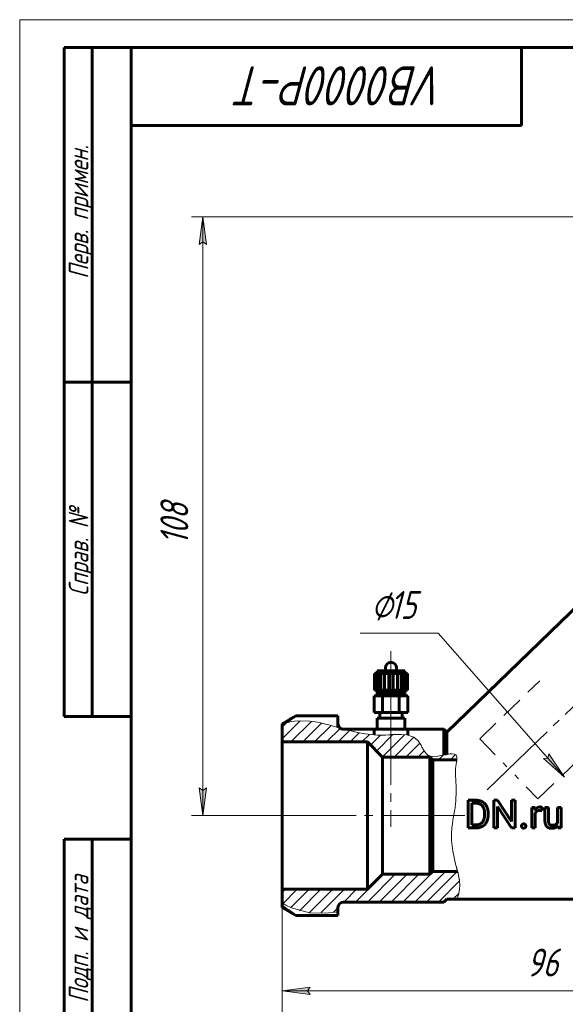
# Model space of a CAD drawing. Header units: millimetres. Extents: x 0 to 210, y 0 to 297.
# Tile 2 of 7: x 0 to 98, y 120 to 297. Entities that reach past the tile are written whole.
import ezdxf

# ---------------------------------------------------------------- set-up
doc = ezdxf.new("R2010")
doc.units = ezdxf.units.MM
for name, pattern in [('K5LT_AXLED', [19.5, 15, -1.5, 1.5, -1.5]), ('K5LT_BASIC', [0]), ('K5LT_CHAIN_LINE_WITH_2_POINTS', [12, 4, -2, 1, -2, 1, -2]), ('K5LT_DASHED', [6, 4, -2]), ('K5LT_THIN', [0]), ('K5LT_THIN_INCLUDED_TO_HATCHING', [0])]:
    doc.linetypes.add(name, pattern=pattern)
doc.layers.add('Системный слой', color=7, linetype='Continuous')
doc.layers.add('Системный слой (1)', color=7, linetype='Continuous', true_color=0x6c6c6c)
doc.styles.add('KDIMTEXTSTYLE', font='txt', dxfattribs={"width": 0.96, "oblique": 15, "height": 5})
doc.styles.add('KTEXTSTYLE', font='txt', dxfattribs={"width": 0.96, "height": 5})
doc.dimstyles.new('KDIMSTYLE (1.00)', dxfattribs={"dimtxt": 5, "dimasz": 1, "dimexe": 2, "dimexo": 0, "dimgap": 1, "dimtad": 1, "dimtxsty": 'KDIMTEXTSTYLE', "dimsah": 1, "dimcen": 0, "dimdle": 1, "dimadec": 0, "dimazin": 0, "dimtfac": 0.667, "dimtmove": 0, "dimatfit": 3, "dimfxl": 1, "dimtvp": 1, "dimtolj": 1, "dimtzin": 0, "dimarcsym": 0})

# ---------------------------------------------------------------- blocks, each defined once
blk = doc.blocks.new('U0')
at = {"layer": 'Системный слой (1)', "color": 143, "linetype": 'K5LT_BASIC', "lineweight": 60, "true_color": 0x33acca}
for p, q in [((58.29, 169.74), (63.6, 169.74)), ((69.6, 169.74), (76.1, 169.74))]:
    blk.add_line(p, q, dxfattribs=at)
blk = doc.blocks.new('U11')
at = {"layer": 'Системный слой (1)', "color": 7, "linetype": 'K5LT_THIN_INCLUDED_TO_HATCHING', "lineweight": 18, "true_color": 0xffffff}
for p, q in [((47.1, 170.35), (47.75, 170.76)), ((47.75, 170.76), (47.81, 170.79)), ((47.81, 170.79), (47.93, 170.85)), ((47.93, 170.85), (48.18, 170.94)), ((48.18, 170.94), (48.72, 171.1)), ((48.72, 171.1), (49.89, 171.26)), ((49.89, 171.26), (52.1, 171.17)), ((52.1, 171.17), (53.39, 170.97)), ((53.39, 170.97), (54.28, 170.79)), ((54.28, 170.79), (54.56, 170.73)), ((54.56, 170.73), (54.66, 170.7)), ((54.66, 170.7), (54.86, 170.66)), ((54.86, 170.66), (55.27, 170.56)), ((55.27, 170.56), (56.06, 170.36)), ((56.06, 170.36), (57.31, 170.01)), ((57.31, 170.01), (57.45, 169.97)), ((58.29, 169.74), (58.91, 169.57)), ((58.91, 169.57), (59.62, 169.38)), ((59.62, 169.38), (60.58, 169.15)), ((60.58, 169.15), (61.97, 168.88)), ((61.97, 168.88), (64.11, 168.67)), ((64.11, 168.67), (65.19, 168.67)), ((65.19, 168.67), (65.34, 168.68)), ((65.34, 168.68), (65.63, 168.69)), ((65.63, 168.69), (66.13, 168.72)), ((66.13, 168.72), (66.38, 168.74)), ((66.38, 168.74), (66.51, 168.74)), ((66.51, 168.74), (66.61, 168.75)), ((66.61, 168.75), (66.76, 168.76)), ((66.76, 168.76), (66.97, 168.77)), ((66.97, 168.77), (67.29, 168.79)), ((67.29, 168.79), (67.76, 168.81)), ((67.76, 168.81), (68.45, 168.81)), ((68.45, 168.81), (69.43, 168.73)), ((69.43, 168.73), (70.72, 168.29)), ((70.72, 168.29), (71.41, 167.71)), ((71.41, 167.71), (71.47, 167.64)), ((71.47, 167.64), (71.59, 167.49)), ((71.59, 167.49), (71.8, 167.16)), ((71.8, 167.16), (71.99, 166.85)), ((71.99, 166.85), (72.07, 166.69)), ((72.07, 166.69), (72.12, 166.6)), ((72.12, 166.6), (72.15, 166.54)), ((72.15, 166.54), (72.19, 166.47)), ((72.19, 166.47), (72.24, 166.38)), ((72.24, 166.38), (72.32, 166.24)), ((72.32, 166.24), (72.44, 166.03)), ((72.44, 166.03), (72.63, 165.74)), ((72.63, 165.74), (72.93, 165.36)), ((72.93, 165.36), (73.23, 165.1)), ((73.23, 165.1), (73.28, 165.08)), ((73.28, 165.08), (73.37, 165.02)), ((73.37, 165.02), (73.57, 164.94)), ((73.57, 164.94), (74.01, 164.85)), ((74.01, 164.85), (75.02, 164.89)), ((75.02, 164.89), (75.87, 165.05)), ((75.87, 165.05), (76.28, 165.13)), ((76.28, 165.13), (76.34, 165.15)), ((76.34, 165.15), (76.43, 165.16)), ((76.43, 165.16), (76.5, 165.18)), ((76.5, 165.18), (76.6, 165.2)), ((76.6, 165.2), (76.73, 165.22)), ((76.73, 165.22), (76.91, 165.26)), ((76.91, 165.26), (77.18, 165.3)), ((77.18, 165.3), (77.56, 165.33)), ((77.56, 165.33), (78.02, 165.27)), ((78.02, 165.27), (78.26, 165.12)), ((78.26, 165.12), (78.28, 165.09)), ((78.28, 165.09), (78.31, 165.05)), ((78.31, 165.05), (78.36, 164.94)), ((78.36, 164.94), (78.41, 164.67)), ((78.41, 164.67), (78.39, 164.13)), ((78.2, 162.77), (78.17, 162.35)), ((78.22, 162.98), (78.2, 162.77)), ((78.24, 163.09), (78.22, 162.98)), ((78.25, 163.2), (78.24, 163.15)), ((78.24, 163.15), (78.24, 163.09)), ((78.27, 163.34), (78.25, 163.2)), ((78.29, 163.44), (78.27, 163.34)), ((78.3, 163.5), (78.29, 163.44)), ((78.31, 163.57), (78.3, 163.54)), ((78.3, 163.54), (78.3, 163.5)), ((78.33, 163.69), (78.31, 163.61)), ((78.31, 163.61), (78.31, 163.57)), ((78.35, 163.84), (78.33, 163.69)), ((78.39, 164.13), (78.35, 163.84)), ((78.17, 162.35), (78.17, 161.56)), ((78.17, 161.56), (78.19, 161.11)), ((78.19, 161.11), (78.21, 160.88)), ((78.21, 160.88), (78.22, 160.75)), ((78.22, 160.75), (78.22, 160.66)), ((78.22, 160.66), (78.23, 160.57)), ((78.23, 160.57), (78.24, 160.44)), ((78.24, 160.44), (78.25, 160.26)), ((78.25, 160.26), (78.25, 160.21)), ((78.25, 160.21), (78.25, 160.15)), ((78.25, 160.15), (78.26, 160.03)), ((78.26, 160.03), (78.27, 159.79)), ((78.27, 159.79), (78.29, 159.3)), ((78.29, 159.3), (78.3, 158.3)), ((78.3, 158.3), (78.26, 157.17)), ((78.09, 155.7), (77.97, 155)), ((78.18, 156.39), (78.09, 155.7)), ((78.22, 156.74), (78.18, 156.39)), ((78.24, 156.92), (78.22, 156.74)), ((78.26, 157.17), (78.24, 157.01)), ((78.24, 157.01), (78.24, 156.92)), ((77.77, 153.78), (77.71, 153.4)), ((77.81, 154.03), (77.77, 153.78)), ((77.84, 154.21), (77.81, 154.03)), ((77.88, 154.47), (77.84, 154.21)), ((77.92, 154.65), (77.88, 154.47)), ((77.97, 155), (77.92, 154.65)), ((77.52, 151.98), (77.49, 151.57)), ((77.62, 152.83), (77.52, 151.98)), ((77.71, 153.4), (77.62, 152.83)), ((77.47, 151.21), (77.46, 150.73)), ((77.46, 150.73), (77.48, 149.77)), ((77.48, 151.45), (77.47, 151.21)), ((77.49, 151.57), (77.48, 151.45)), ((77.48, 149.77), (77.69, 147.85)), ((77.69, 147.85), (78.26, 145.26)), ((78.26, 145.26), (78.28, 145.18)), ((78.28, 145.18), (78.33, 145.01)), ((78.33, 145.01), (78.37, 144.87)), ((78.37, 144.87), (78.39, 144.8)), ((78.39, 144.8), (78.41, 144.72)), ((78.41, 144.72), (78.43, 144.66)), ((78.43, 144.66), (78.45, 144.57)), ((78.45, 144.57), (78.49, 144.44)), ((78.49, 144.44), (78.55, 144.25)), ((78.55, 144.25), (78.63, 143.96)), ((78.63, 143.96), (78.73, 143.52)), ((78.73, 143.52), (78.86, 142.84)), ((78.86, 142.84), (78.87, 142.78)), ((78.87, 142.78), (78.88, 142.65)), ((78.88, 142.65), (78.91, 142.38)), ((78.91, 142.38), (78.94, 141.85)), ((78.94, 141.85), (78.91, 140.98)), ((78.73, 140), (78.4, 139.24)), ((78.91, 140.98), (78.73, 140)), ((47.47, 138.35), (47.1, 138.59)), ((47.1, 138.59), (47.1, 138.59)), ((47.66, 138.24), (47.47, 138.35)), ((47.75, 138.18), (47.66, 138.24)), ((48.75, 137.68), (47.75, 138.18)), ((51.98, 136.82), (48.75, 137.68)), ((54.92, 136.76), (51.98, 136.82)), ((57.1, 136.96), (54.92, 136.76))]:
    blk.add_line(p, q, dxfattribs=at)
blk = doc.blocks.new('D0')
at = {"layer": 'Системный слой (1)'}
for points in [[(51.6, 122.79), (52.1, 123.45), (47.1, 122.79), (52.1, 122.13)], [(143.1, 122.79), (138.1, 123.45), (138.6, 122.79), (138.1, 122.13)]]:
    blk.add_hatch(color=7, dxfattribs=at).paths.add_polyline_path(points)
at = {"layer": 'Системный слой (1)', "color": 7, "linetype": 'K5LT_THIN', "lineweight": 18, "true_color": 0xffffff}
for p, q in [((143.1, 148.61), (143.1, 120.79)), ((47.1, 141.02), (47.1, 120.79)), ((47.1, 122.79), (52.1, 123.45)), ((52.1, 122.13), (47.1, 122.79)), ((47.1, 122.79), (143.1, 122.79)), ((52.1, 123.45), (51.6, 122.79)), ((51.6, 122.79), (52.1, 122.13)), ((138.6, 122.79), (138.1, 123.45)), ((138.1, 123.45), (143.1, 122.79)), ((143.1, 122.79), (138.1, 122.13)), ((138.1, 122.13), (138.6, 122.79))]:
    blk.add_line(p, q, dxfattribs=at)
blk.add_wipeout([(90.94, 123.79), (90.94, 131.17), (98.91, 131.17), (98.91, 123.79)]).dxf.layer = 'Системный слой (1)'
at = {"layer": 'Системный слой (1)', "color": 7, "insert": (90.94, 130.38), "char_height": 5, "attachment_point": 1, "style": 'KTEXTSTYLE'}
blk.add_mtext('\\fArial|b0|c204|p34;\\H5.0;\\W1.000;\\Q15;\\fGOST Type AU|b0|i0|c204|p34;\\Q15;\\W0.960;96', dxfattribs=at)
blk = doc.blocks.new('KDIMARROW_01')
at = {"layer": 'Системный слой'}
blk.add_hatch(color=0, dxfattribs=at).paths.add_polyline_path([(0, 0), (-5, 0.66), (-4.5, 0), (-5, -0.66)])
at = {"layer": 'Системный слой', "color": 0, "linetype": 'K5LT_THIN', "lineweight": 18}
for p, q in [((-4.5, 0), (-5, 0.66)), ((-5, 0.66), (0, 0)), ((0, 0), (-5, -0.66)), ((-5, -0.66), (-4.5, 0))]:
    blk.add_line(p, q, dxfattribs=at)
at = {"layer": 'Системный слой (1)', "color": 0, "linetype": 'K5LT_THIN', "lineweight": 18}
blk.add_line((95.1, 154.24), (94.1, 154.24), dxfattribs=at)
blk = doc.blocks.new('D1')
at = {"layer": 'Системный слой (1)'}
for points in [[(33.49, 256.65), (32.83, 261.65), (32.17, 256.65), (32.83, 257.15)], [(32.83, 154.24), (33.49, 159.24), (32.83, 158.74), (32.17, 159.24)]]:
    blk.add_hatch(color=7, dxfattribs=at).paths.add_polyline_path(points)
at = {"layer": 'Системный слой (1)', "color": 7, "linetype": 'K5LT_THIN', "lineweight": 18, "true_color": 0xffffff}
for p, q in [((156.03, 261.65), (30.83, 261.65)), ((32.17, 256.65), (32.83, 261.65)), ((32.83, 261.65), (33.49, 256.65)), ((32.83, 154.24), (32.83, 261.65)), ((32.83, 257.15), (32.17, 256.65)), ((33.49, 256.65), (32.83, 257.15)), ((32.83, 154.24), (32.17, 159.24)), ((32.17, 159.24), (32.83, 158.74)), ((32.83, 158.74), (33.49, 159.24)), ((33.49, 159.24), (32.83, 154.24)), ((51.6, 154.24), (30.83, 154.24))]:
    blk.add_line(p, q, dxfattribs=at)
blk.add_wipeout([(31.83, 202.8), (24.44, 202.8), (24.44, 212.68), (31.83, 212.68)]).dxf.layer = 'Системный слой (1)'
at = {"layer": 'Системный слой (1)', "color": 7, "insert": (25.24, 202.8), "char_height": 5, "attachment_point": 1, "rotation": 90, "style": 'KTEXTSTYLE'}
blk.add_mtext('\\fArial|b0|c204|p34;\\H5.0;\\W1.000;\\Q15;\\fGOST Type AU|b0|i0|c204|p34;\\Q15;\\W0.960;108', dxfattribs=at)
blk = doc.blocks.new('D2')
at = {"layer": 'Системный слой (1)'}
for points in [[(47.1, 112.2), (52.1, 112.86), (51.6, 112.2), (52.1, 111.55)], [(184.1, 111.55), (189.1, 112.2), (184.1, 112.86), (184.6, 112.2)]]:
    blk.add_hatch(color=7, dxfattribs=at).paths.add_polyline_path(points)
at = {"layer": 'Системный слой (1)', "color": 7, "linetype": 'K5LT_THIN', "lineweight": 18, "true_color": 0xffffff}
for p, q in [((189.1, 227.41), (189.1, 110.2)), ((47.1, 141.02), (47.1, 110.2)), ((47.1, 112.2), (52.1, 112.86)), ((52.1, 111.55), (47.1, 112.2)), ((47.1, 112.2), (189.1, 112.2)), ((52.1, 112.86), (51.6, 112.2)), ((51.6, 112.2), (52.1, 111.55)), ((184.6, 112.2), (184.1, 112.86)), ((184.1, 112.86), (189.1, 112.2)), ((189.1, 112.2), (184.1, 111.55)), ((184.1, 111.55), (184.6, 112.2))]:
    blk.add_line(p, q, dxfattribs=at)
blk.add_wipeout([(113.02, 113.2), (113.02, 120.59), (122.77, 120.59), (122.77, 113.2)]).dxf.layer = 'Системный слой (1)'
at = {"layer": 'Системный слой (1)', "color": 7, "insert": (113.02, 119.79), "char_height": 5, "attachment_point": 1, "style": 'KTEXTSTYLE'}
blk.add_mtext('\\fArial|b0|c204|p34;\\H5.0;\\W1.000;\\Q15;\\fGOST Type AU|b0|i0|c204|p34;\\Q15;\\W0.960;142', dxfattribs=at)
blk = doc.blocks.new('U12')
at = {"layer": 'Системный слой (1)'}
blk.add_hatch(color=7, dxfattribs=at).paths.add_polyline_path([(97.73, 161.14), (94.92, 165.33), (94.76, 164.52), (93.93, 164.47)])
at = {"layer": 'Системный слой (1)', "color": 7, "linetype": 'K5LT_THIN', "lineweight": 18, "true_color": 0xffffff}
for p, q in [((75.07, 186.94), (61.05, 186.94)), ((75.07, 186.94), (97.73, 161.14)), ((93.93, 164.47), (94.76, 164.52)), ((97.73, 161.14), (93.93, 164.47)), ((94.76, 164.52), (94.92, 165.33)), ((94.92, 165.33), (97.73, 161.14))]:
    blk.add_line(p, q, dxfattribs=at)
at = {"layer": 'Системный слой (1)', "color": 7, "char_height": 5, "attachment_point": 1, "style": 'KTEXTSTYLE'}
for s, insert in [('\\fArial|b0|c204|p34;\\H5.0;\\W1.000;\\Q15;\\fGOST Type AU|b0|i0|c204|p34;\\Q15;\\W0.960;⌀', (63.05, 194.52)), ('\\fArial|b0|c204|p34;\\H5.0;\\W1.000;\\Q15;\\fGOST Type AU|b0|i0|c204|p34;\\Q15;\\W0.960;15', (66.36, 194.52))]:
    blk.add_mtext(s, dxfattribs=dict(at, insert=insert))
blk = doc.blocks.new('U13')
at = {"color": 7, "linetype": 'K5LT_THIN', "lineweight": 18, "true_color": 0xffffff}
for p, q in [((0, 0), (0, 297)), ((0, 297), (210, 297))]:
    blk.add_line(p, q, dxfattribs=at)
at = {"color": 143, "linetype": 'K5LT_BASIC', "lineweight": 60, "true_color": 0x33acca}
for p, q in [((8, 172), (8, 292)), ((20, 292), (8, 292)), ((13, 172), (13, 292)), ((20, 5), (20, 292)), ((20, 292), (205, 292)), ((90, 292), (90, 278)), ((90, 278), (20, 278)), ((20, 232), (8, 232)), ((20, 172), (8, 172)), ((8, 5), (8, 150)), ((20, 150), (8, 150)), ((13, 5), (13, 150))]:
    blk.add_line(p, q, dxfattribs=at)
at = {"color": 7, "attachment_point": 1, "style": 'KTEXTSTYLE'}
for s, insert, char_height, rotation in [('\\fArial|b0|c204|p34;\\H5.0;\\W1.000;\\Q15;\\fGOST Type AU|b0|i0|c204|p34;\\Q15;\\W0.960;\\H7.00;VB0000P-T', (76.37, 281.64), 7, 180), ('\\fArial|b0|c204|p34;\\H5.0;\\W1.000;\\Q15;\\fGOST Type AU|b0|i0|c204|p34;\\Q15;\\W0.960;\\H3.50;Перв. примен.', (8.82, 250.52), 3.5, 90), ('\\fArial|b0|c204|p34;\\H5.0;\\W1.000;\\Q15;\\fGOST Type AU|b0|i0|c204|p34;\\Q15;\\W0.960;\\H3.50;Справ. №', (8.82, 193.63), 3.5, 90), ('\\fArial|b0|c204|p34;\\H5.0;\\W1.000;\\Q15;\\fGOST Type AU|b0|i0|c204|p34;\\Q15;\\W0.960;\\H3.50;Подп. и дата', (8.82, 120.66), 3.5, 90)]:
    blk.add_mtext(s, dxfattribs=dict(at, insert=insert, char_height=char_height, rotation=rotation))

msp = doc.modelspace()

# ---------------------------------------------------------------- hatches: boundary and pattern name
at = {"layer": 'Системный слой (1)'}
h = msp.add_hatch(dxfattribs=at)
h.set_pattern_fill('', angle=45, style=0, pattern_type=0)
h.set_pattern_definition([(45, (0, 0), (-1.06066, 1.06066), [])])
h.paths.add_polyline_path([(78.551, 144.235), (74.095, 144.235), (73.595, 143.735), (65.095, 143.735), (62.375, 141.015), (47.095, 141.015), (47.095, 138.591), (47.945, 138.076), (48.232, 137.925), (48.812, 137.653), (49.989, 137.227), (52.419, 136.781), (56.702, 136.914), (57.095, 136.96), (57.095, 137.735), (57.388, 138.442), (58.095, 138.735), (76.095, 138.735), (76.595, 139.235), (78.4, 139.235), (78.438, 139.299), (78.508, 139.432), (78.632, 139.717), (78.814, 140.351), (78.942, 141.603), (78.9, 142.508), (78.849, 142.904), (78.839, 142.968), (78.818, 143.095), (78.77, 143.345), (78.658, 143.833)])
h.paths.add_polyline_path([(74.095, 164.235), (78.398, 164.235), (78.413, 164.553), (78.353, 164.95), (78.239, 165.138), (78.219, 165.158), (78.175, 165.194), (78.072, 165.252), (77.816, 165.318), (77.156, 165.296), (76.762, 165.231), (76.556, 165.191), (76.444, 165.167), (76.367, 165.151), (76.287, 165.134), (76.218, 165.119), (76.156, 165.106), (76.034, 165.08), (75.792, 165.03), (75.323, 164.939), (74.645, 164.847), (73.768, 164.887), (73.189, 165.135), (73.145, 165.167), (73.059, 165.237), (72.898, 165.395), (72.604, 165.776), (72.343, 166.202), (72.216, 166.429), (72.151, 166.546), (72.114, 166.614), (72.081, 166.675), (72.036, 166.755), (71.972, 166.87), (71.875, 167.038), (71.725, 167.283), (71.483, 167.622), (71.348, 167.781), (71.284, 167.848), (71.152, 167.974), (70.868, 168.194), (70.233, 168.518), (68.75, 168.801), (67.565, 168.805), (66.954, 168.773), (66.645, 168.754), (66.487, 168.743), (66.385, 168.736), (66.257, 168.728), (66.07, 168.716), (65.791, 168.699), (65.378, 168.678), (65.009, 168.666), (64.824, 168.663), (64.459, 168.664), (63.744, 168.689), (62.365, 168.824), (60.096, 169.262), (58.907, 169.567), (58.295, 169.735), (58.095, 169.735), (57.449, 169.972), (56.664, 170.191), (55.574, 170.481), (54.452, 170.751), (54.266, 170.793), (53.89, 170.872), (53.129, 171.017), (52.172, 171.162), (50.929, 171.27), (49.269, 171.203), (47.643, 170.708), (47.507, 170.632), (47.247, 170.465), (47.095, 170.354), (47.095, 167.455), (62.375, 167.455), (65.095, 164.735), (73.595, 164.735)])

# ---------------------------------------------------------------- linework, layer by layer
at = {"layer": 'Системный слой (1)', "color": 143, "linetype": 'K5LT_BASIC', "lineweight": 60, "true_color": 0x33acca}
for p, q in [((127.588, 218.478), (76.595, 169.235)), ((64.095, 179.735), (64.095, 180.235)), ((69.095, 180.235), (64.095, 180.235)), ((64.095, 179.735), (64.095, 180.235)), ((65.595, 180.235), (65.595, 180.735)), ((67.595, 180.235), (67.595, 180.735)), ((69.095, 179.735), (69.095, 180.235)), ((69.095, 179.735), (69.095, 180.235)), ((63.621, 179.735), (63.824, 179.735)), ((63.621, 176.735), (63.621, 179.735)), ((63.824, 179.735), (64.215, 179.735)), ((63.824, 176.735), (63.824, 179.735)), ((64.215, 176.735), (64.215, 179.735)), ((64.215, 179.735), (64.769, 179.735)), ((64.769, 176.735), (64.769, 179.735)), ((64.769, 179.735), (65.447, 179.735)), ((65.447, 176.735), (65.447, 179.735)), ((65.447, 179.735), (66.204, 179.735)), ((66.204, 176.735), (66.204, 179.735)), ((66.204, 179.735), (66.987, 179.735)), ((66.987, 176.735), (66.987, 179.735)), ((66.987, 179.735), (67.743, 179.735)), ((67.743, 179.735), (68.422, 179.735)), ((67.743, 176.735), (67.743, 179.735)), ((68.422, 176.735), (68.422, 179.735)), ((68.422, 179.735), (68.975, 179.735)), ((68.975, 179.735), (69.367, 179.735)), ((68.975, 176.735), (68.975, 179.735)), ((69.367, 179.735), (69.57, 179.735)), ((69.367, 176.735), (69.367, 179.735)), ((69.57, 176.735), (69.57, 179.735)), ((63.621, 176.735), (63.824, 176.735)), ((63.824, 176.735), (64.215, 176.735)), ((64.215, 176.735), (64.769, 176.735)), ((64.595, 176.485), (64.595, 176.735)), ((64.769, 176.735), (65.447, 176.735)), ((65.447, 176.735), (66.204, 176.735)), ((66.204, 176.735), (66.987, 176.735)), ((66.987, 176.735), (67.743, 176.735)), ((67.743, 176.735), (68.422, 176.735)), ((68.422, 176.735), (68.975, 176.735)), ((68.595, 176.485), (68.595, 176.735)), ((68.975, 176.735), (69.367, 176.735)), ((69.367, 176.735), (69.57, 176.735)), ((63.595, 175.735), (65.095, 175.735)), ((63.595, 172.735), (63.595, 175.735)), ((69.095, 176.485), (64.095, 176.485)), ((64.095, 175.985), (64.095, 176.485)), ((69.095, 175.985), (64.095, 175.985)), ((64.595, 175.735), (64.595, 175.985)), ((65.095, 172.735), (65.095, 175.735)), ((65.095, 175.735), (68.095, 175.735)), ((68.095, 172.735), (68.095, 175.735)), ((68.095, 175.735), (69.595, 175.735)), ((68.595, 175.735), (68.595, 175.985)), ((69.095, 175.985), (69.095, 176.485)), ((69.595, 172.735), (69.595, 175.735)), ((49.537, 172.133), (47.095, 170.723)), ((57.095, 172.133), (49.537, 172.133)), ((57.095, 172.133), (57.095, 170.487)), ((63.595, 172.735), (65.095, 172.735)), ((64.095, 171.735), (69.095, 171.735)), ((64.095, 169.735), (64.095, 171.735)), ((64.595, 171.735), (64.595, 172.735)), ((65.095, 172.735), (68.095, 172.735)), ((68.095, 172.735), (69.595, 172.735)), ((68.595, 171.735), (68.595, 172.735)), ((69.095, 169.735), (69.095, 171.735)), ((47.095, 170.723), (47.095, 170.469)), ((47.095, 170.354), (47.095, 170.469)), ((47.095, 167.455), (47.095, 170.354)), ((57.095, 170.071), (57.095, 170.487)), ((58.095, 169.735), (58.295, 169.735)), ((63.595, 169.735), (69.595, 169.735)), ((63.595, 168.698), (63.595, 169.735)), ((69.595, 168.697), (69.595, 169.735)), ((76.595, 169.235), (76.095, 169.735)), ((76.095, 169.735), (76.095, 165.093)), ((76.595, 168.182), (76.595, 169.235)), ((76.595, 168.182), (76.595, 165.199)), ((62.375, 167.455), (47.095, 167.455)), ((47.095, 141.015), (47.095, 167.455)), ((62.375, 167.455), (65.095, 164.735)), ((62.375, 141.015), (62.375, 167.455)), ((73.595, 164.735), (65.095, 164.735)), ((65.095, 143.735), (65.095, 164.735)), ((73.595, 164.735), (74.095, 164.235)), ((73.595, 143.735), (73.595, 164.735)), ((78.398, 164.235), (74.095, 164.235)), ((74.095, 144.235), (74.095, 164.235)), ((80.438, 156.992), (81.844, 156.992)), ((80.438, 156.992), (80.438, 152.026)), ((81.097, 156.453), (81.097, 152.562)), ((81.097, 156.453), (81.844, 156.453)), ((85.069, 156.992), (85.727, 156.992)), ((85.069, 156.992), (85.069, 152.026)), ((85.727, 156.992), (88.237, 153.152)), ((85.727, 155.857), (88.227, 152.026)), ((85.727, 155.857), (85.727, 152.026)), ((88.237, 156.992), (88.237, 153.152)), ((88.237, 156.992), (88.889, 156.992)), ((88.889, 156.992), (88.889, 152.026)), ((91.852, 155.717), (91.852, 152.026)), ((91.852, 155.717), (92.466, 155.717)), ((92.466, 155.717), (92.479, 155.295)), ((93.636, 155.737), (93.633, 155.151)), ((94.22, 155.717), (94.22, 153.336)), ((94.22, 155.717), (94.851, 155.717)), ((94.851, 155.717), (94.851, 153.329)), ((96.491, 155.717), (96.491, 153.032)), ((96.491, 155.717), (97.126, 155.717)), ((97.126, 155.717), (97.126, 152.026)), ((83.382, 154.663), (83.382, 154.359)), ((84.033, 154.656), (84.033, 154.359)), ((92.483, 154.648), (92.483, 152.026)), ((80.438, 152.026), (81.782, 152.026)), ((81.097, 152.562), (81.782, 152.562)), ((85.069, 152.026), (85.727, 152.026)), ((88.227, 152.026), (88.889, 152.026)), ((91.852, 152.026), (92.483, 152.026)), ((96.509, 152.392), (96.522, 152.026)), ((96.522, 152.026), (97.126, 152.026)), ((62.375, 141.015), (65.095, 143.735)), ((73.595, 143.735), (65.095, 143.735)), ((73.595, 143.735), (74.095, 144.235)), ((78.551, 144.235), (74.095, 144.235)), ((62.375, 141.015), (47.095, 141.015)), ((47.095, 138.591), (47.095, 141.015)), ((47.095, 138.001), (47.095, 138.591)), ((47.095, 138.001), (47.095, 137.747)), ((58.095, 138.735), (76.095, 138.735)), ((76.595, 139.235), (76.095, 138.735)), ((76.595, 139.235), (78.4, 139.235)), ((78.4, 139.235), (114.595, 139.235)), ((49.537, 136.337), (47.095, 137.747)), ((57.095, 136.337), (49.537, 136.337)), ((57.095, 136.96), (57.095, 137.735)), ((57.095, 136.96), (57.095, 136.337))]:
    msp.add_line(p, q, dxfattribs=at)
at = {"layer": 'Системный слой (1)', "color": 30, "linetype": 'K5LT_AXLED', "lineweight": 18, "true_color": 0xff8000}
for p, q in [((66.595, 183.735), (66.595, 178.235)), ((66.595, 178.735), (66.595, 174.485)), ((66.595, 177.985), (66.595, 173.735)), ((66.595, 174.735), (66.595, 152.235)), ((79.844, 154.235), (45.095, 154.235))]:
    msp.add_line(p, q, dxfattribs=at)
at = {"layer": 'Системный слой (1)', "color": 7, "linetype": 'K5LT_DASHED', "lineweight": 18, "true_color": 0xffffff}
for p, q in [((82.535, 168.02), (93.325, 178.44)), ((92.955, 157.23), (103.745, 167.65))]:
    msp.add_line(p, q, dxfattribs=at)
at = {"layer": 'Системный слой (1)', "color": 7, "linetype": 'K5LT_CHAIN_LINE_WITH_2_POINTS', "lineweight": 18, "true_color": 0xffffff}
msp.add_line((82.535, 168.02), (92.955, 157.23), dxfattribs=at)
at = {"layer": 'Системный слой (1)', "color": 143, "linetype": 'K5LT_BASIC', "lineweight": 60, "true_color": 0x33acca}
for centre, start, end in [((66.595, 180.735), 90, 180), ((66.595, 180.735), 0, 90), ((58.095, 170.735), 180, 229.71375), ((58.095, 170.735), 229.71375, 270), ((58.095, 137.735), 90, 180)]:
    msp.add_arc(centre, 1, start, end, dxfattribs=at)
for points, degree, knots in [([(47.095, 170.469), (47.283, 170.628), (47.579, 170.861), (48.028, 171.184), (48.41, 171.443), (48.918, 171.768), (49.298, 171.994), (49.537, 172.133)], 3, [0, 0, 0, 0, 2.1377931, 3.2060948, 4.5692632, 5.871893, 8, 8, 8, 8]), ([(92.84, 155.657), (92.623, 155.529), (92.481, 155.299), (92.479, 155.295)], 2, [0, 0, 0, 1.9671801, 2, 2, 2]), ([(92.483, 154.648), (92.549, 154.804), (92.773, 155.041), (93.107, 155.178), (93.326, 155.178)], 2, [0, 0, 0, 0.9573171, 1.9786585, 3, 3, 3]), ([(47.095, 138.001), (47.283, 137.842), (47.579, 137.609), (48.028, 137.286), (48.41, 137.027), (48.918, 136.702), (49.298, 136.476), (49.537, 136.337)], 3, [0, 0, 0, 0, 2.1377931, 3.2060947, 4.5692631, 5.8718929, 8, 8, 8, 8])]:
    msp.add_open_spline(points, degree=degree, knots=knots, dxfattribs=at)
for points in [[(84.033, 154.656), (84.033, 155.195), (83.719, 156.058), (83.136, 156.668), (82.331, 156.992), (81.844, 156.992)], [(83.382, 154.663), (83.382, 155.089), (83.177, 155.754), (82.782, 156.215), (82.212, 156.453), (81.844, 156.453)], [(93.356, 155.785), (93.056, 155.785), (92.84, 155.657)], [(93.513, 155.77), (93.425, 155.785), (93.356, 155.785)], [(93.636, 155.737), (93.602, 155.754), (93.513, 155.77)], [(81.782, 152.562), (82.314, 152.562), (83.024, 153.009), (83.382, 153.817), (83.382, 154.359)], [(81.782, 152.026), (82.301, 152.026), (83.129, 152.35), (83.719, 152.958), (84.033, 153.82), (84.033, 154.359)], [(93.326, 155.178), (93.414, 155.178), (93.554, 155.168), (93.633, 155.151)], [(90.111, 152.632), (90.01, 152.521), (90.01, 152.361)], [(90.01, 152.361), (90.01, 152.204), (90.111, 152.095)], [(90.403, 152.743), (90.212, 152.743), (90.111, 152.632)], [(90.111, 152.095), (90.212, 151.986), (90.403, 151.986)], [(90.694, 152.632), (90.594, 152.743), (90.403, 152.743)], [(90.403, 151.986), (90.594, 151.986), (90.694, 152.095)], [(90.795, 152.361), (90.795, 152.521), (90.694, 152.632)], [(90.694, 152.095), (90.795, 152.204), (90.795, 152.361)], [(94.22, 153.336), (94.22, 152.968), (94.394, 152.443), (94.554, 152.279)], [(94.554, 152.279), (94.714, 152.115), (94.938, 152.037)], [(94.907, 152.918), (94.851, 153.08), (94.851, 153.329)], [(95.061, 152.663), (94.963, 152.756), (94.907, 152.918)], [(94.938, 152.037), (95.161, 151.958), (95.431, 151.958)], [(95.279, 152.531), (95.158, 152.569), (95.061, 152.663)], [(95.53, 152.494), (95.4, 152.494), (95.279, 152.531)], [(95.431, 151.958), (95.826, 151.958), (96.103, 152.086)], [(96.167, 152.649), (95.932, 152.494), (95.53, 152.494)], [(96.103, 152.086), (96.347, 152.199), (96.509, 152.392)], [(96.491, 153.032), (96.386, 152.793), (96.167, 152.649)]]:
    msp.add_open_spline(points, degree=2, dxfattribs=at)

# ---------------------------------------------------------------- block references
at = {"layer": 'Системный слой (1)'}
for name in ['U11', 'U0']:
    msp.add_blockref(name, (0, 0), dxfattribs=at)

# ---------------------------------------------------------------- next in the draw order: dimensions: what is measured, and where the dimension line sits
at = {"layer": 'Системный слой (1)', "color": 7}
dim = msp.add_linear_dim(base=(32.827, 154.235), p1=(156.03, 261.653), p2=(51.595, 154.235), angle=90, text='\\fGOST Type AU|b0|c204|p34;\\H5.0;\\W0.960;\\Q15;\\fGOST Type AU|b0|c204|p34;\\H5.0;\\W0.960;\\Q15;\\fGOST Type AU|b0|i0|c204|p34;\\Q15;108', dimstyle='KDIMSTYLE (1.00)', override={"dimexo": 0, "dimblk1": 'KDIMARROW_01', "dimblk2": 'KDIMARROW_01', "dimse1": 0, "dimse2": 0, "dimclrt": 7, "dimtolj": 1}, dxfattribs=at)
dim.commit()
dim.dimension.update_dxf_attribs({"geometry": 'D1', "text_midpoint": (32.827, 207.944), "dimtype": 160})
dim = msp.add_linear_dim(base=(47.095, 122.789), p1=(143.095, 148.613), p2=(47.095, 141.015), dimstyle='KDIMSTYLE (1.00)', override={"dimexo": 0, "dimpost": '\\fGOST Type AU|b0|c204|p34;\\H5.0;\\W0.960;\\Q15;<>', "dimblk1": 'KDIMARROW_01', "dimblk2": 'KDIMARROW_01', "dimse1": 0, "dimse2": 0, "dimclrt": 7, "dimtol": 1, "dimtp": 0, "dimtm": 0, "dimtdec": 5, "dimtolj": 1}, dxfattribs=at)
dim.commit()
dim.dimension.update_dxf_attribs({"geometry": 'D0', "text_midpoint": (95.095, 122.789), "dimtype": 160})

# ---------------------------------------------------------------- next in the draw order: dimensions: what is measured, and where the dimension line sits
dim = msp.add_linear_dim(base=(47.095, 112.203), p1=(189.095, 227.412), p2=(47.095, 141.015), dimstyle='KDIMSTYLE (1.00)', override={"dimexo": 0, "dimpost": '\\fGOST Type AU|b0|c204|p34;\\H5.0;\\W0.960;\\Q15;<>', "dimblk1": 'KDIMARROW_01', "dimblk2": 'KDIMARROW_01', "dimse1": 0, "dimse2": 0, "dimclrt": 7, "dimtol": 1, "dimtp": 0, "dimtm": 0, "dimtdec": 5, "dimtolj": 1}, dxfattribs=at)
dim.commit()
dim.dimension.update_dxf_attribs({"geometry": 'D2', "text_midpoint": (118.095, 112.203), "dimtype": 160})

# ---------------------------------------------------------------- next in the draw order: linework, layer by layer
at = {"layer": 'Системный слой (1)', "color": 30, "linetype": 'K5LT_AXLED', "lineweight": 18, "true_color": 0xff8000}
msp.add_line((83.84, 158.854), (175.39, 247.263), dxfattribs=at)

# ---------------------------------------------------------------- next in the draw order: block references
msp.add_blockref('U13', (0, 0))
at = {"layer": 'Системный слой (1)'}
msp.add_blockref('U12', (0, 0), dxfattribs=at)

doc.saveas('drawing.dxf')
